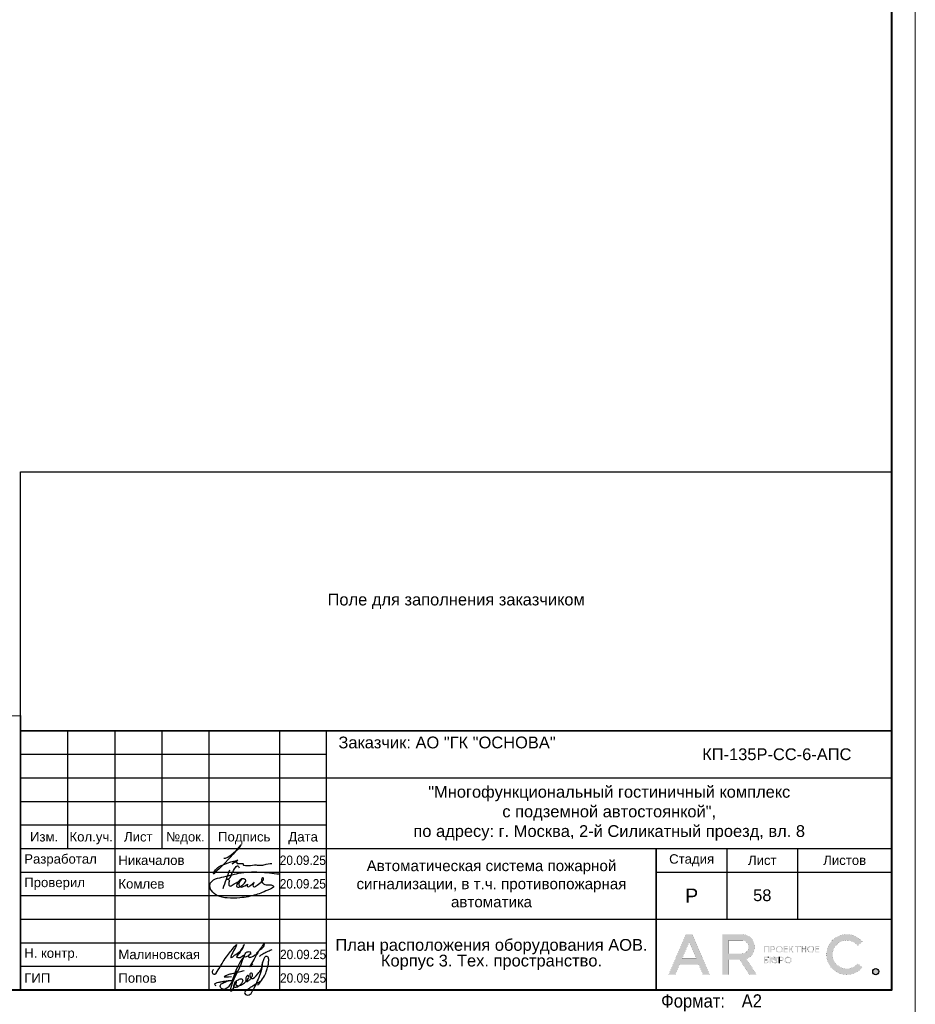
# Model space of a CAD drawing. Header units: millimetres. Extents: x -195178 to 1761886, y 140622 to 301105.
# Tile 8 of 131: x -92873 to -73854, y 224498 to 245401. Entities that reach past the tile are written whole.
import ezdxf
from ezdxf.enums import TextEntityAlignment as Align

# ---------------------------------------------------------------- set-up
doc = ezdxf.new("R2010")
doc.units = ezdxf.units.MM
doc.layers.get('Defpoints').update_dxf_attribs({"color": 252})
for name, color, linetype, lineweight in [('DB CP Оформление', 7, 'Continuous', 25), ('Охрана входов', 252, 'Continuous', 30), ('Рамка', 7, 'Continuous', 18)]:
    doc.layers.add(name, color=color, linetype=linetype, lineweight=lineweight)
doc.layers.add('DB CP Подписи', color=7, linetype='Continuous', lineweight=25, true_color=0x0a45f5)
doc.layers.add('Автоматика', color=1, linetype='Continuous')
doc.layers.add('формат', color=250, linetype='Continuous')
doc.styles.add('Arial', font='arial.ttf', dxfattribs={"width": 0.9, "height": 699.9999999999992})
doc.styles.add('CP.Text', font='arial.ttf')
doc.styles.add('CP.Text дата', font='arial.ttf', dxfattribs={"width": 0.9})

# ---------------------------------------------------------------- blocks, each defined once
blk = doc.blocks.new('*U29')
at = {"color": 0, "lineweight": 0}
blk.add_lwpolyline([(-594, 4.393872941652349e-15), (6.661338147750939e-14, 6.661338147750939e-14), (3.331937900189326e-14, 420.0000000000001), (-594.0000000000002, 420.0000000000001)], close=True, dxfattribs=at)
at = {"lineweight": 40}
blk.add_lwpolyline([(-574, 5.000000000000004), (-4.999999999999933, 5.000000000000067), (-4.999999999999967, 415.0000000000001), (-574.0000000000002, 415.0000000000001)], close=True, dxfattribs=at)
at = {"style": 'Arial', "width": 0.9}
blk.add_text('Формат:', height=2.8, dxfattribs=at).set_placement((-53.97311837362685, 1.250000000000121))
at = {"style": 'Arial', "width": 0.9, "flags": 8}
blk.add_attdef('FORMAT', (-36.87188609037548, 1.257088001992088), '', height=2.8, dxfattribs=at)
blk = doc.blocks.new('Попов')
at = {"layer": 'DB CP Подписи', "color": 160, "true_color": 0x0a45f5}
for points in [[(7.394956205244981, 7.032094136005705), (4.284556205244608, 0.8400941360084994), (3.982156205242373, 0.4944941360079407), (3.665356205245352, 0.2583778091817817), (3.190156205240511, 0.09837780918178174), (2.801356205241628, 0.2064941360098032), (2.509696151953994, 0.451294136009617), (2.383756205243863, 0.7680941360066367), (2.429696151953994, 0.9984941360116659), (2.62855620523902, 1.243294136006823), (3.319756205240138, 1.603294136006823), (3.895756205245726, 1.848094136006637), (4.370956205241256, 1.992094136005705), (4.918156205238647, 1.992094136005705)], [(7.394956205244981, 7.032094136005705), (6.962956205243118, 6.427294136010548), (4.918156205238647, 1.992094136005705)], [(8.094156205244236, 0.03369413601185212), (8.828556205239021, 0.5520941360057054), (9.980556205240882, 1.272094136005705), (10.85895620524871, 1.761694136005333), (10.41255620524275, 1.084894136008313), (11.57895620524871, 2.611294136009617), (12.16935620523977, 3.84969413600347), (12.471756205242, 4.713694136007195), (12.629696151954, 5.419294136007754), (12.689696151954, 6.2400941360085), (12.54375620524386, 6.945694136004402), (12.34215620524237, 7.075294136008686), (12.03975620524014, 7.075294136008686), (11.64969615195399, 6.6000941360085), (11.379696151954, 5.779294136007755), (11.21895620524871, 4.728094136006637), (10.72935620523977, 3.014494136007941), (9.418956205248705, 0.0336941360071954)], [(5.979696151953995, 4.069175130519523), (4.859696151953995, -0.1216221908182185), (5.311356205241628, 0.624094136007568), (5.311356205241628, 0.8688941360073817), (5.624396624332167, 1.697142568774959), (6.247356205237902, 2.150494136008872), (6.650556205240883, 2.323294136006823), (6.909756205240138, 2.323294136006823), (7.125756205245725, 2.150494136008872), (7.125756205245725, 1.747294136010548), (6.82335620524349, 1.243294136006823), (6.333756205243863, 0.7968941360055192), (5.714556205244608, 0.5088941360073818), (5.412156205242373, 0.5952941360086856), (5.49855620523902, 1.286494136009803), (5.817585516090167, 1.879286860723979), (5.714556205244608, 1.286494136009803), (5.829756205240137, 0.9552941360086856), (6.146556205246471, 0.8832941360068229), (6.794556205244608, 1.012894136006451), (7.528956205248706, 1.459294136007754), (8.119356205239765, 2.064094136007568), (8.407356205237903, 2.510494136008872), (8.407356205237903, 2.899294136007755), (8.320956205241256, 3.028894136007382), (8.090556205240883, 2.956894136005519), (7.816956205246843, 2.366494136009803), (7.816956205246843, 1.963294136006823), (7.989756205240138, 1.776094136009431), (8.364156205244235, 1.891294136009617), (8.82495620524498, 2.323294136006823), (9.055356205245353, 2.697694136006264), (9.271356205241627, 3.302494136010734), (9.012156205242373, 3.561694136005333), (8.882556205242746, 3.561694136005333), (8.709696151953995, 3.3600941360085), (8.709696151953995, 2.978377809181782), (9.039696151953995, 2.408377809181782), (10.349696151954, 3.378377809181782), (11.11969615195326, 4.410259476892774), (11.27818451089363, 5.133235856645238), (11.35539592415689, 5.654323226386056), (11.38831620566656, 5.819447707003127), (11.35539592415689, 5.654323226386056)], [(3.521356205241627, 2.971294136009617), (3.294445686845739, 2.859738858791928), (4.789696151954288, 2.859738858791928)], [(3.521356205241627, 2.971294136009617), (4.126156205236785, 3.244894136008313), (4.932556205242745, 3.475294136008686), (6.444556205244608, 3.835294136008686), (7.495756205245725, 4.080094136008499)], [(1.534156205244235, 0.8688941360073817), (1.303756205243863, 1.041694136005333), (1.217356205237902, 1.214494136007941), (1.447756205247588, 1.416094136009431), (2.038156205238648, 1.603294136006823), (2.815756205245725, 1.761694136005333), (3.506956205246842, 1.876894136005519), (4.357209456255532, 1.989153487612), (4.918156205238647, 1.992094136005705)]]:
    blk.add_spline(points, degree=3, dxfattribs=at)
at = {"layer": 'DB CP Подписи'}
blk.add_spline([(8.094156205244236, 0.03369413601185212), (7.791756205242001, -0.2544480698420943), (7.618956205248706, -0.4847058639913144), (7.618956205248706, -0.8015058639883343), (7.950156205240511, -1.060705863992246), (8.569356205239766, -1.060705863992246), (8.943756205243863, -0.7583058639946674), (9.116556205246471, -0.4991058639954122), (9.418956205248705, 0.0336941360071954)], degree=3, dxfattribs=at)
blk = doc.blocks.new('A$Cf51998ab')
at = {"layer": 'DB CP Подписи'}
for points in [[(2.024743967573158, 7.175397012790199), (0.02474396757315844, 3.175397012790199), (2.524743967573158, 0.1753970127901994), (9.524743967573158, 6.675397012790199), (17.02474396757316, 19.1753970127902), (23.52474396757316, 28.6753970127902), (29.02474396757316, 35.6753970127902), (35.52474396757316, 43.6753970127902), (36.52474396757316, 44.6753970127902), (30.02474396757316, 30.6753970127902), (28.52474396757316, 26.1753970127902), (28.52474396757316, 25.1753970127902), (31.52474396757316, 26.6753970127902), (36.02474396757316, 30.1753970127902), (43.52474396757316, 36.1753970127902), (45.52474396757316, 39.1753970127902), (47.52474396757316, 42.6753970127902), (47.52474396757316, 43.1753970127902), (48.02474396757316, 44.1753970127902), (40.52474396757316, 31.1753970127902), (37.52474396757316, 25.6753970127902), (40.52474396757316, 25.1753970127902), (47.02474396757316, 28.6753970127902), (47.52474396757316, 29.1753970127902)], [(66.52474396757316, 31.6753970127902), (75.02474396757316, 39.1753970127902), (79.02474396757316, 43.6753970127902), (79.52474396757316, 46.6753970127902), (75.02474396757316, 41.6753970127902), (69.02474396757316, 32.6753970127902), (61.02474396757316, 18.6753970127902), (57.02474396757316, 11.6753970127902), (61.52474396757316, 15.6753970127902)], [(57.52474396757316, 34.1753970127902), (54.52474396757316, 34.1753970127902), (50.02474396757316, 31.1753970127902), (49.52474396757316, 26.1753970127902), (54.02474396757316, 27.6753970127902), (56.02474396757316, 29.1753970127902), (58.02474396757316, 33.1753970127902), (57.52474396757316, 34.1753970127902)], [(59.02474396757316, 30.6753970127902), (55.49455854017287, 28.71229258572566), (55.52474396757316, 25.6753970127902), (57.52474396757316, 25.6753970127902), (62.02474396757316, 27.6753970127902), (65.02474396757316, 29.6753970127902), (65.52474396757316, 30.1753970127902)], [(71.80259313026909, 27.23596012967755), (75.18207571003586, 30.02247973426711), (81.43411698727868, 33.40007838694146), (87.77064376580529, 36.27103771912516), (91.06563812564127, 37.45319772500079)]]:
    blk.add_spline(points, degree=3, dxfattribs=at)
blk = doc.blocks.new('Лого')
at = {"layer": 'DB CP Оформление'}
h = blk.add_hatch(color=0, dxfattribs=at)
edge = h.paths.add_edge_path()
edge.add_line((-3.149615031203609, 491.8564630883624), (-2.145539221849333, 491.0307320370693))
edge.add_arc((-5.466713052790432, 493.7619962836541), 4.300000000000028, 39.43316774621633, 320.5668322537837, ccw=False)
edge.add_line((-2.145539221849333, 496.4932605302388), (-3.149615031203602, 495.6675294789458))
edge.add_arc((-5.466713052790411, 493.7619962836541), 3.000000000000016, 39.43316774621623, 320.5668322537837)
edge = h.paths.add_edge_path()
edge.add_arc((0.7039796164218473, 490.1453402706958), 0.65, 0, 360)
h.paths.add_polyline_path([(-38.91856638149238, 496.3972109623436), (-37.43639440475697, 492.9290438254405), (-40.40073835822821, 492.9290438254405)], flags=16)
edge = h.paths.add_edge_path(flags=16)
edge.add_line((-30.56831019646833, 493.9825875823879), (-27.63778042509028, 493.9825875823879))
edge.add_arc((-27.63778042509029, 495.2825875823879), 1.299999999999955, 270.0000000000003, 360.0000000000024)
edge.add_line((-26.33778042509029, 495.2825875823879), (-26.33778042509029, 495.4512324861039))
edge.add_arc((-27.63778042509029, 495.4512324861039), 1.300000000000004, 359.9999999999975, 449.9999999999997)
edge.add_line((-27.63778042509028, 496.7512324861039), (-30.56831019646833, 496.7512324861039))
edge.add_line((-30.56831019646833, 496.7512324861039), (-30.56831019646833, 493.9825875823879))
h.paths.add_polyline_path([(-35.9689509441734, 489.4953402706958), (-36.88082038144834, 491.6290438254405), (-40.956312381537, 491.6290438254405), (-41.8681818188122, 489.4953402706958), (-43.28192242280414, 489.4953402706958), (-39.6254366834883, 498.0512324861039), (-38.21169607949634, 498.0512324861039), (-34.55521034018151, 489.4953402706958)])
edge = h.paths.add_edge_path()
edge.add_line((-30.56831019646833, 489.4953402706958), (-31.86831019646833, 489.4953402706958))
edge.add_line((-31.86831019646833, 489.4953402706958), (-31.86831019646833, 498.0512324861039))
edge.add_line((-31.86831019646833, 498.0512324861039), (-27.63778042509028, 498.0512324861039))
edge.add_arc((-27.63778042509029, 495.4512324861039), 2.600000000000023, 0, 89.99999999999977, ccw=False)
edge.add_line((-25.03778042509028, 495.4512324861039), (-25.03778042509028, 495.2825875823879))
edge.add_arc((-27.63778042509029, 495.2825875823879), 2.600000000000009, -70.23716168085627, 0, ccw=False)
edge.add_line((-26.75864866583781, 492.8357268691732), (-24.6131234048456, 489.4953402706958))
edge.add_line((-24.6131234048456, 489.4953402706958), (-26.15818166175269, 489.4953402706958))
edge.add_line((-26.15818166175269, 489.4953402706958), (-28.20534579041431, 492.6825875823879))
edge.add_line((-28.20534579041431, 492.6825875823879), (-30.56831019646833, 492.6825875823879))
edge.add_line((-30.56831019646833, 492.6825875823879), (-30.56831019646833, 489.4953402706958))
edge = h.paths.add_edge_path(flags=16)
edge.add_line((-21.27053753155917, 492.6928723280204), (-21.27053753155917, 492.5228723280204))
edge.add_arc((-20.82053753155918, 492.5228723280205), 0.4499999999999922, 180.0000000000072, 270.0000000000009)
edge.add_line((-20.82053753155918, 492.0728723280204), (-20.69150461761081, 492.0728723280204))
edge.add_arc((-20.6915046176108, 492.5228723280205), 0.4500000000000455, 269.9999999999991, 359.9999999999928)
edge.add_line((-20.24150461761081, 492.5228723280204), (-20.24150461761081, 492.6928723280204))
edge.add_arc((-20.69150461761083, 492.6928723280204), 0.4500000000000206, 0, 89.99999999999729)
edge.add_line((-20.69150461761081, 493.1428723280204), (-20.82053753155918, 493.1428723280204))
edge.add_arc((-20.82053753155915, 492.6928723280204), 0.4500000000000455, 90.00000000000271, 180)
edge = h.paths.add_edge_path(flags=17)
edge.add_line((-21.62964566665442, 491.9228723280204), (-21.62964566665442, 492.5328723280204))
edge.add_line((-21.62964566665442, 492.5328723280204), (-21.45053753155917, 492.5328723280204))
edge.add_line((-21.45053753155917, 492.5328723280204), (-21.45053753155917, 492.5228723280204))
edge.add_arc((-20.85053753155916, 492.5228723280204), 0.6000000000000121, 180, 269.999999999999)
edge.add_line((-20.85053753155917, 491.9228723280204), (-20.66150461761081, 491.9228723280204))
edge.add_arc((-20.66150461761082, 492.5228723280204), 0.6000000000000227, 270.000000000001, 360)
edge.add_line((-20.06150461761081, 492.5228723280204), (-20.06150461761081, 492.6928723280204))
edge.add_arc((-20.66150461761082, 492.6928723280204), 0.6000000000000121, 0, 89.99999999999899)
edge.add_line((-20.66150461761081, 493.2928723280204), (-20.85053753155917, 493.2928723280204))
edge.add_arc((-20.85053753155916, 492.6928723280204), 0.6000000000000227, 90.00000000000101, 180)
edge.add_line((-21.45053753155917, 492.6928723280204), (-21.45053753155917, 492.6828723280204))
edge.add_line((-21.45053753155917, 492.6828723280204), (-21.62964566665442, 492.6828723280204))
edge.add_line((-21.62964566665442, 492.6828723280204), (-21.62964566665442, 493.2928723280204))
edge.add_line((-21.62964566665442, 493.2928723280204), (-21.80964566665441, 493.2928723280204))
edge.add_line((-21.80964566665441, 493.2928723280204), (-21.80964566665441, 491.9228723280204))
edge.add_line((-21.80964566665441, 491.9228723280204), (-21.62964566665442, 491.9228723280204))
edge = h.paths.add_edge_path(flags=16)
edge.add_line((-18.44160413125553, 492.6928723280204), (-18.44160413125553, 492.5228723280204))
edge.add_arc((-17.99160413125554, 492.5228723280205), 0.4499999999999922, 180.0000000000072, 270.0000000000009)
edge.add_line((-17.99160413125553, 492.0728723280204), (-17.86257121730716, 492.0728723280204))
edge.add_arc((-17.86257121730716, 492.5228723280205), 0.4500000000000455, 269.9999999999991, 359.9999999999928)
edge.add_line((-17.41257121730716, 492.5228723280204), (-17.41257121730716, 492.6928723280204))
edge.add_arc((-17.86257121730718, 492.6928723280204), 0.4500000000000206, 0, 89.99999999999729)
edge.add_line((-17.86257121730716, 493.1428723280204), (-17.99160413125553, 493.1428723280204))
edge.add_arc((-17.99160413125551, 492.6928723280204), 0.4500000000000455, 90.00000000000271, 180)
edge = h.paths.add_edge_path()
edge.add_line((-18.62160413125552, 492.6928723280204), (-18.62160413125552, 492.5228723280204))
edge.add_arc((-18.02160413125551, 492.5228723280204), 0.6000000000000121, 180, 269.999999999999)
edge.add_line((-18.02160413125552, 491.9228723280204), (-17.83257121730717, 491.9228723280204))
edge.add_arc((-17.83257121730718, 492.5228723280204), 0.6000000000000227, 270.000000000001, 360)
edge.add_line((-17.23257121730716, 492.5228723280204), (-17.23257121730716, 492.6928723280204))
edge.add_arc((-17.83257121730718, 492.6928723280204), 0.6000000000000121, 0, 89.99999999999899)
edge.add_line((-17.83257121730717, 493.2928723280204), (-18.02160413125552, 493.2928723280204))
edge.add_arc((-18.02160413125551, 492.6928723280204), 0.6000000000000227, 90.00000000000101, 180)
edge = h.paths.add_edge_path(flags=16)
edge.add_line((-13.61226025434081, 494.9777851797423), (-13.61226025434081, 494.8077851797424))
edge.add_arc((-13.16226025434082, 494.8077851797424), 0.4499999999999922, 180.0000000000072, 270.0000000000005)
edge.add_line((-13.16226025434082, 494.3577851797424), (-13.03322734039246, 494.3577851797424))
edge.add_arc((-13.03322734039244, 494.8077851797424), 0.4500000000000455, 269.9999999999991, 359.9999999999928)
edge.add_line((-12.58322734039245, 494.8077851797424), (-12.58322734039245, 494.9777851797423))
edge.add_arc((-13.03322734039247, 494.9777851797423), 0.4500000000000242, 0, 89.99999999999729)
edge.add_line((-13.03322734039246, 495.4277851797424), (-13.16226025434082, 495.4277851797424))
edge.add_arc((-13.16226025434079, 494.9777851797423), 0.4500000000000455, 90.00000000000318, 180)
edge = h.paths.add_edge_path()
edge.add_line((-13.79226025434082, 494.9777851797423), (-13.79226025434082, 494.8077851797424))
edge.add_arc((-13.19226025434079, 494.8077851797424), 0.6000000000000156, 180, 269.9999999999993)
edge.add_line((-13.19226025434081, 494.2077851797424), (-13.00322734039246, 494.2077851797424))
edge.add_arc((-13.00322734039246, 494.8077851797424), 0.6000000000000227, 270.000000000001, 360)
edge.add_line((-12.40322734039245, 494.8077851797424), (-12.40322734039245, 494.9777851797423))
edge.add_arc((-13.00322734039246, 494.9777851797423), 0.6000000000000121, 0, 89.99999999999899)
edge.add_line((-13.00322734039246, 495.5777851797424), (-13.19226025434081, 495.5777851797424))
edge.add_arc((-13.19226025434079, 494.9777851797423), 0.6000000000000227, 90.00000000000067, 180)
edge = h.paths.add_edge_path(flags=16)
edge.add_line((-20.28705089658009, 494.9777851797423), (-20.28705089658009, 494.8077851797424))
edge.add_arc((-19.8370508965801, 494.8077851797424), 0.4499999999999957, 180.0000000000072, 270.0000000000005)
edge.add_line((-19.83705089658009, 494.3577851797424), (-19.70801798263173, 494.3577851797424))
edge.add_arc((-19.70801798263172, 494.8077851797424), 0.4500000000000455, 269.9999999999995, 359.9999999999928)
edge.add_line((-19.25801798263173, 494.8077851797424), (-19.25801798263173, 494.9777851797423))
edge.add_arc((-19.70801798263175, 494.9777851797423), 0.4500000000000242, 0, 89.99999999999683)
edge.add_line((-19.70801798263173, 495.4277851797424), (-19.83705089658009, 495.4277851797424))
edge.add_arc((-19.83705089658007, 494.9777851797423), 0.4500000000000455, 90.00000000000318, 180)
edge = h.paths.add_edge_path()
edge.add_line((-20.46705089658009, 494.9777851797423), (-20.46705089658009, 494.8077851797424))
edge.add_arc((-19.86705089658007, 494.8077851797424), 0.6000000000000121, 180, 269.999999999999)
edge.add_line((-19.86705089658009, 494.2077851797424), (-19.67801798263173, 494.2077851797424))
edge.add_arc((-19.67801798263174, 494.8077851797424), 0.6000000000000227, 270.000000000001, 360)
edge.add_line((-19.07801798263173, 494.8077851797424), (-19.07801798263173, 494.9777851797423))
edge.add_arc((-19.67801798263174, 494.9777851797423), 0.6000000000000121, 0, 89.99999999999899)
edge.add_line((-19.67801798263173, 495.5777851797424), (-19.86705089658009, 495.5777851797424))
edge.add_arc((-19.86705089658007, 494.9777851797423), 0.6000000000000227, 90.00000000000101, 180)
edge = h.paths.add_edge_path(flags=16)
edge.add_arc((-19.22667760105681, 492.7878723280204), 0.1800000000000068, 270.0000000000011, 360)
edge.add_line((-19.04667760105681, 492.7878723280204), (-19.0466776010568, 492.9328723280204))
edge.add_arc((-19.22667760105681, 492.9328723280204), 0.1800000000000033, 0, 89.99999999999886)
edge.add_line((-19.2266776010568, 493.1128723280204), (-19.63443714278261, 493.1128723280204))
edge.add_line((-19.63443714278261, 493.1128723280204), (-19.6344371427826, 492.6078723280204))
edge.add_line((-19.6344371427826, 492.6078723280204), (-19.22667760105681, 492.6078723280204))
edge = h.paths.add_edge_path()
edge.add_line((-19.63443714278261, 491.9228723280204), (-19.81443714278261, 491.9228723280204))
edge.add_line((-19.81443714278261, 491.9228723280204), (-19.81443714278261, 493.2928723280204))
edge.add_line((-19.81443714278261, 493.2928723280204), (-19.2266776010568, 493.2928723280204))
edge.add_arc((-19.2266776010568, 492.9328723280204), 0.3600000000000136, 0, 89.99999999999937, ccw=False)
edge.add_line((-18.8666776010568, 492.9328723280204), (-18.86667760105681, 492.7878723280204))
edge.add_arc((-19.22667760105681, 492.7878723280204), 0.3600000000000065, -89.99999999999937, 0, ccw=False)
edge.add_line((-19.22667760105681, 492.4278723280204), (-19.63443714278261, 492.4278723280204))
edge.add_line((-19.63443714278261, 492.4278723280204), (-19.63443714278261, 491.9228723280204))
edge = h.paths.add_edge_path(flags=16)
edge.add_line((-22.41432519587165, 492.0728723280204), (-22.81592550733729, 492.0728723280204))
edge.add_line((-22.81592550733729, 492.0728723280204), (-22.81592550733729, 492.5700955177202))
edge.add_line((-22.81592550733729, 492.5700955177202), (-22.41432519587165, 492.5700955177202))
edge.add_arc((-22.41432519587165, 492.3900955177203), 0.17999999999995, -1.807620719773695e-11, 89.99999999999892, ccw=False)
edge.add_line((-22.23432519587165, 492.3900955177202), (-22.23432519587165, 492.2528723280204))
edge.add_arc((-22.41432519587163, 492.2528723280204), 0.1799999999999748, -90.00000000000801, 0, ccw=False)
h.paths.add_polyline_path([(-16.95626591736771, 495.5777851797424), (-17.51223811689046, 494.9677851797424), (-17.55459530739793, 494.9677851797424), (-17.55459530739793, 495.5777851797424), (-17.73459530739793, 495.5777851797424), (-17.73459530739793, 494.2077851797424), (-17.55459530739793, 494.2077851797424), (-17.55459530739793, 494.8177851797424), (-17.47826675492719, 494.8177851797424), (-16.92229455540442, 494.2077851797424), (-16.67874821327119, 494.2077851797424), (-17.32006333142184, 494.9114214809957), (-16.71271957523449, 495.5777851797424)])
edge = h.paths.add_edge_path()
edge.add_line((-22.10894538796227, 493.1128723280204), (-22.8159255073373, 493.1128723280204))
edge.add_line((-22.8159255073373, 493.1128723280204), (-22.81592550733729, 492.7200955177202))
edge.add_line((-22.81592550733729, 492.7200955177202), (-22.41432519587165, 492.7200955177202))
edge.add_arc((-22.41432519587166, 492.3600955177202), 0.3600000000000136, 0, 89.99999999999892, ccw=False)
edge.add_line((-22.05432519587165, 492.3600955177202), (-22.05432519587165, 492.2828723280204))
edge.add_arc((-22.41432519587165, 492.2828723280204), 0.3600000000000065, -89.99999999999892, 0, ccw=False)
edge.add_line((-22.41432519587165, 491.9228723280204), (-23.01592550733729, 491.9228723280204))
edge.add_line((-23.01592550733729, 491.9228723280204), (-23.01592550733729, 493.2928723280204))
edge.add_line((-23.01592550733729, 493.2928723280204), (-22.10894538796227, 493.2928723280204))
edge.add_line((-22.10894538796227, 493.2928723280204), (-22.10894538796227, 493.1128723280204))
h.paths.add_polyline_path([(-15.99401623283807, 495.3977851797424), (-16.45775531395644, 495.3977851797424), (-16.45775531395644, 495.5777851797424), (-15.35027715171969, 495.5777851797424), (-15.35027715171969, 495.3977851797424), (-15.81401623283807, 495.3977851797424), (-15.81401623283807, 494.2077851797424), (-15.99401623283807, 494.2077851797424)])
h.paths.add_polyline_path([(-14.219327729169, 494.9827851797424), (-14.219327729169, 495.5777851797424), (-14.039327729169, 495.5777851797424), (-14.039327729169, 494.2077851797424), (-14.219327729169, 494.2077851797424), (-14.219327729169, 494.8027851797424), (-14.92320967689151, 494.8027851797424), (-14.92320967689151, 494.2077851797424), (-15.10320967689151, 494.2077851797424), (-15.10320967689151, 495.5777851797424), (-14.92320967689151, 495.5777851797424), (-14.92320967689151, 494.9827851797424)])
h.paths.add_polyline_path([(-11.97615986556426, 494.8027851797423), (-11.97615986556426, 494.3877851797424), (-11.30687213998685, 494.3877851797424), (-11.30687213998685, 494.2077851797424), (-12.15615986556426, 494.2077851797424), (-12.15615986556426, 495.5777851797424), (-11.30687213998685, 495.5777851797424), (-11.30687213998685, 495.3977851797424), (-11.97615986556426, 495.3977851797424), (-11.97615986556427, 494.9827851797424), (-11.34484040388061, 494.9827851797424), (-11.34484040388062, 494.8027851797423)])
edge = h.paths.add_edge_path(flags=16)
edge.add_arc((-21.07411837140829, 495.0727851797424), 0.1800000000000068, 270.0000000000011, 360)
edge.add_line((-20.89411837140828, 495.0727851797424), (-20.89411837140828, 495.2177851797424))
edge.add_arc((-21.07411837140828, 495.2177851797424), 0.1800000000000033, 0, 89.99999999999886)
edge.add_line((-21.07411837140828, 495.3977851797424), (-21.48187791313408, 495.3977851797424))
edge.add_line((-21.48187791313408, 495.3977851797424), (-21.48187791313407, 494.8927851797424))
edge.add_line((-21.48187791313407, 494.8927851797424), (-21.07411837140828, 494.8927851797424))
h.paths.add_polyline_path([(-22.81592550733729, 494.2077851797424), (-23.01592550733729, 494.2077851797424), (-23.01592550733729, 495.5777851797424), (-21.90894538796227, 495.5777851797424), (-21.90894538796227, 494.2077851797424), (-22.10894538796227, 494.2077851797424), (-22.10894538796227, 495.3977851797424), (-22.81592550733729, 495.3977851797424)])
h.paths.add_polyline_path([(-18.65095050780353, 494.8027851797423), (-18.65095050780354, 494.3877851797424), (-17.98166278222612, 494.3877851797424), (-17.98166278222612, 494.2077851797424), (-18.83095050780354, 494.2077851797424), (-18.83095050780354, 495.5777851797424), (-17.98166278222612, 495.5777851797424), (-17.98166278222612, 495.3977851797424), (-18.65095050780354, 495.3977851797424), (-18.65095050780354, 494.9827851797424), (-18.01963104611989, 494.9827851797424), (-18.01963104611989, 494.8027851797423)])
edge = h.paths.add_edge_path()
edge.add_line((-21.48187791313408, 494.2077851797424), (-21.66187791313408, 494.2077851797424))
edge.add_line((-21.66187791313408, 494.2077851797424), (-21.66187791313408, 495.5777851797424))
edge.add_line((-21.66187791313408, 495.5777851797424), (-21.07411837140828, 495.5777851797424))
edge.add_arc((-21.07411837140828, 495.2177851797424), 0.3600000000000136, 0, 89.99999999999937, ccw=False)
edge.add_line((-20.71411837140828, 495.2177851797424), (-20.71411837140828, 495.0727851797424))
edge.add_arc((-21.07411837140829, 495.0727851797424), 0.3600000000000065, -89.99999999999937, 0, ccw=False)
edge.add_line((-21.07411837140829, 494.7127851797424), (-21.48187791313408, 494.7127851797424))
edge.add_line((-21.48187791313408, 494.7127851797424), (-21.48187791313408, 494.2077851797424))
edge = h.paths.add_edge_path()
edge.add_line((-19.81443714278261, 493.2928723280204), (-19.81443714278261, 491.9228723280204))
edge.add_line((-22.10894538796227, 493.2928723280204), (-22.10894538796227, 493.1128723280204))
at = {"layer": 'DB CP Оформление', "color": 0}
for p, q in [((-22.10894538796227, 493.2928723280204), (-22.10894538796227, 493.1128723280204)), ((-19.81443714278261, 493.2928723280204), (-19.81443714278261, 491.9228723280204))]:
    blk.add_line(p, q, dxfattribs=at)
at = {"layer": 'DB CP Оформление', "color": 0, "const_width": 0.01}
for points in [[(-35.9689509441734, 489.4953402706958), (-36.88082038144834, 491.6290438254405), (-40.956312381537, 491.6290438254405), (-41.8681818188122, 489.4953402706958), (-43.28192242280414, 489.4953402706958), (-39.6254366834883, 498.0512324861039), (-38.21169607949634, 498.0512324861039), (-34.55521034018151, 489.4953402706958)], [(-38.91856638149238, 496.3972109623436), (-37.43639440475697, 492.9290438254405), (-40.40073835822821, 492.9290438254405)], [(-22.81592550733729, 494.2077851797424), (-23.01592550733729, 494.2077851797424), (-23.01592550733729, 495.5777851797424), (-21.90894538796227, 495.5777851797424), (-21.90894538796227, 494.2077851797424), (-22.10894538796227, 494.2077851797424), (-22.10894538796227, 495.3977851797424), (-22.81592550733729, 495.3977851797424)], [(-18.65095050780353, 494.8027851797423), (-18.65095050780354, 494.3877851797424), (-17.98166278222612, 494.3877851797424), (-17.98166278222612, 494.2077851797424), (-18.83095050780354, 494.2077851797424), (-18.83095050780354, 495.5777851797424), (-17.98166278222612, 495.5777851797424), (-17.98166278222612, 495.3977851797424), (-18.65095050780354, 495.3977851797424), (-18.65095050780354, 494.9827851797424), (-18.01963104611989, 494.9827851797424), (-18.01963104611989, 494.8027851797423)], [(-16.95626591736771, 495.5777851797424), (-17.51223811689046, 494.9677851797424), (-17.55459530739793, 494.9677851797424), (-17.55459530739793, 495.5777851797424), (-17.73459530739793, 495.5777851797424), (-17.73459530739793, 494.2077851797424), (-17.55459530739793, 494.2077851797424), (-17.55459530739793, 494.8177851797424), (-17.47826675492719, 494.8177851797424), (-16.92229455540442, 494.2077851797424), (-16.67874821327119, 494.2077851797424), (-17.32006333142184, 494.9114214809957), (-16.71271957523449, 495.5777851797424)], [(-15.99401623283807, 495.3977851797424), (-16.45775531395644, 495.3977851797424), (-16.45775531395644, 495.5777851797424), (-15.35027715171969, 495.5777851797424), (-15.35027715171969, 495.3977851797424), (-15.81401623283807, 495.3977851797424), (-15.81401623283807, 494.2077851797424), (-15.99401623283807, 494.2077851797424)], [(-14.219327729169, 494.9827851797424), (-14.219327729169, 495.5777851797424), (-14.039327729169, 495.5777851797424), (-14.039327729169, 494.2077851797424), (-14.219327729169, 494.2077851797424), (-14.219327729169, 494.8027851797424), (-14.92320967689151, 494.8027851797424), (-14.92320967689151, 494.2077851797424), (-15.10320967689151, 494.2077851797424), (-15.10320967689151, 495.5777851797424), (-14.92320967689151, 495.5777851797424), (-14.92320967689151, 494.9827851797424)], [(-11.97615986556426, 494.8027851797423), (-11.97615986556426, 494.3877851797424), (-11.30687213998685, 494.3877851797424), (-11.30687213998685, 494.2077851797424), (-12.15615986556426, 494.2077851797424), (-12.15615986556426, 495.5777851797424), (-11.30687213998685, 495.5777851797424), (-11.30687213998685, 495.3977851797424), (-11.97615986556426, 495.3977851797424), (-11.97615986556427, 494.9827851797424), (-11.34484040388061, 494.9827851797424), (-11.34484040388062, 494.8027851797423)]]:
    blk.add_lwpolyline(points, close=True, dxfattribs=at)
for points in [[(-30.56831019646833, 489.4953402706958), (-31.86831019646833, 489.4953402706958), (-31.86831019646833, 498.0512324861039), (-27.63778042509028, 498.0512324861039, -0.414213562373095), (-25.03778042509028, 495.4512324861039), (-25.03778042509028, 495.2825875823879, -0.316436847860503), (-26.75864866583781, 492.8357268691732), (-24.6131234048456, 489.4953402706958), (-26.15818166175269, 489.4953402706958), (-28.20534579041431, 492.6825875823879), (-30.56831019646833, 492.6825875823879)], [(-3.149615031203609, 491.8564630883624), (-2.145539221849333, 491.0307320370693, -2.790346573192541), (-2.145539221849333, 496.4932605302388), (-3.149615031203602, 495.6675294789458, 2.790346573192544)], [(-30.56831019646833, 493.9825875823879), (-27.63778042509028, 493.9825875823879, 0.414213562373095), (-26.33778042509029, 495.2825875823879), (-26.33778042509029, 495.4512324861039, 0.414213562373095), (-27.63778042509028, 496.7512324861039), (-30.56831019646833, 496.7512324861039)], [(-21.48187791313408, 494.2077851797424), (-21.66187791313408, 494.2077851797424), (-21.66187791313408, 495.5777851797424), (-21.07411837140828, 495.5777851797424, -0.4142135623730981), (-20.71411837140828, 495.2177851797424), (-20.71411837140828, 495.0727851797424, -0.4142135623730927), (-21.07411837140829, 494.7127851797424), (-21.48187791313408, 494.7127851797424)], [(-20.46705089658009, 494.9777851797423), (-20.46705089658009, 494.8077851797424, 0.414213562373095), (-19.86705089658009, 494.2077851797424), (-19.67801798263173, 494.2077851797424, 0.414213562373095), (-19.07801798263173, 494.8077851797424), (-19.07801798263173, 494.9777851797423, 0.414213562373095), (-19.67801798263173, 495.5777851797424), (-19.86705089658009, 495.5777851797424, 0.414213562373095)], [(-20.28705089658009, 494.9777851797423), (-20.28705089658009, 494.8077851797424, 0.414213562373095), (-19.83705089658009, 494.3577851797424), (-19.70801798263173, 494.3577851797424, 0.414213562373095), (-19.25801798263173, 494.8077851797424), (-19.25801798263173, 494.9777851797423, 0.414213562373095), (-19.70801798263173, 495.4277851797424), (-19.83705089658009, 495.4277851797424, 0.414213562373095)], [(-13.79226025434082, 494.9777851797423), (-13.79226025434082, 494.8077851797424, 0.414213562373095), (-13.19226025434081, 494.2077851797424), (-13.00322734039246, 494.2077851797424, 0.414213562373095), (-12.40322734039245, 494.8077851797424), (-12.40322734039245, 494.9777851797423, 0.414213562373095), (-13.00322734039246, 495.5777851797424), (-13.19226025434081, 495.5777851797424, 0.414213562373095)], [(-13.61226025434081, 494.9777851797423), (-13.61226025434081, 494.8077851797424, 0.414213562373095), (-13.16226025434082, 494.3577851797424), (-13.03322734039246, 494.3577851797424, 0.414213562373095), (-12.58322734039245, 494.8077851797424), (-12.58322734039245, 494.9777851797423, 0.414213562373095), (-13.03322734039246, 495.4277851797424), (-13.16226025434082, 495.4277851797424, 0.414213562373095)], [(-21.07411837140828, 494.8927851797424, 0.4142135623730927), (-20.89411837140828, 495.0727851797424), (-20.89411837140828, 495.2177851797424, 0.4142135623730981), (-21.07411837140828, 495.3977851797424), (-21.48187791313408, 495.3977851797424), (-21.48187791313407, 494.8927851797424)], [(-22.10894538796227, 493.1128723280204), (-22.8159255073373, 493.1128723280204), (-22.81592550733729, 492.7200955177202), (-22.41432519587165, 492.7200955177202, -0.4142135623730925), (-22.05432519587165, 492.3600955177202), (-22.05432519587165, 492.2828723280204, -0.4142135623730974), (-22.41432519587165, 491.9228723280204), (-23.01592550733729, 491.9228723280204), (-23.01592550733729, 493.2928723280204), (-22.10894538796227, 493.2928723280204)], [(-22.41432519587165, 492.0728723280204), (-22.81592550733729, 492.0728723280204), (-22.81592550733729, 492.5700955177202), (-22.41432519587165, 492.5700955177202, -0.4142135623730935), (-22.23432519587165, 492.3900955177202), (-22.23432519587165, 492.2528723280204, -0.4142135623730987)], [(-21.62964566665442, 491.9228723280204), (-21.62964566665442, 492.5328723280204), (-21.45053753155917, 492.5328723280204), (-21.45053753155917, 492.5228723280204, 0.414213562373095), (-20.85053753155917, 491.9228723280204), (-20.66150461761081, 491.9228723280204, 0.414213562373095), (-20.06150461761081, 492.5228723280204), (-20.06150461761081, 492.6928723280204, 0.414213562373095), (-20.66150461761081, 493.2928723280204), (-20.85053753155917, 493.2928723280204, 0.414213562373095), (-21.45053753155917, 492.6928723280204), (-21.45053753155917, 492.6828723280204), (-21.62964566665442, 492.6828723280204), (-21.62964566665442, 493.2928723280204), (-21.80964566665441, 493.2928723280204), (-21.80964566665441, 491.9228723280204)], [(-21.27053753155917, 492.6928723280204), (-21.27053753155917, 492.5228723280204, 0.414213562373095), (-20.82053753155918, 492.0728723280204), (-20.69150461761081, 492.0728723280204, 0.414213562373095), (-20.24150461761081, 492.5228723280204), (-20.24150461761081, 492.6928723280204, 0.414213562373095), (-20.69150461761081, 493.1428723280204), (-20.82053753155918, 493.1428723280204, 0.414213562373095)], [(-19.63443714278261, 491.9228723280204), (-19.81443714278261, 491.9228723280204), (-19.81443714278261, 493.2928723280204), (-19.2266776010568, 493.2928723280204, -0.4142135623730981), (-18.8666776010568, 492.9328723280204), (-18.86667760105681, 492.7878723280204, -0.4142135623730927), (-19.22667760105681, 492.4278723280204), (-19.63443714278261, 492.4278723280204)], [(-19.22667760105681, 492.6078723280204, 0.4142135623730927), (-19.04667760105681, 492.7878723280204), (-19.0466776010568, 492.9328723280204, 0.4142135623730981), (-19.2266776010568, 493.1128723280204), (-19.63443714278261, 493.1128723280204), (-19.6344371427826, 492.6078723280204)], [(-18.62160413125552, 492.6928723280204), (-18.62160413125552, 492.5228723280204, 0.414213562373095), (-18.02160413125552, 491.9228723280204), (-17.83257121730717, 491.9228723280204, 0.414213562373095), (-17.23257121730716, 492.5228723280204), (-17.23257121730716, 492.6928723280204, 0.414213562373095), (-17.83257121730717, 493.2928723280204), (-18.02160413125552, 493.2928723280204, 0.414213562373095)], [(-18.44160413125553, 492.6928723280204), (-18.44160413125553, 492.5228723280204, 0.414213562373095), (-17.99160413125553, 492.0728723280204), (-17.86257121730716, 492.0728723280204, 0.414213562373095), (-17.41257121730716, 492.5228723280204), (-17.41257121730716, 492.6928723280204, 0.414213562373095), (-17.86257121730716, 493.1428723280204), (-17.99160413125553, 493.1428723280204, 0.414213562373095)]]:
    blk.add_lwpolyline(points, format="xyb", close=True, dxfattribs=at)
at = {"layer": 'DB CP Оформление', "color": 0}
blk.add_circle((0.7039796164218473, 490.1453402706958), 0.65, dxfattribs=at)
at = {"layer": 'Defpoints', "color": 0}
blk.add_lwpolyline([(-45.89650028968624, 501.2732863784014), (4.103499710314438, 501.2732863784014), (4.103499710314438, 486.2732863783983), (-45.89650028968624, 486.2732863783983)], close=True, dxfattribs=at)
blk = doc.blocks.new('A$C5BE547C8')
at = {"layer": 'DB CP Подписи', "color": 160, "true_color": 0x0a45f5}
for points in [[(12.77064067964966, 273.4620631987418), (54.9465189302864, 284.4855278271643), (94.154754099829, 355.2698806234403), (190.2780455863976, 461.4464249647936), (197.8667517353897, 439.9583000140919)], [(553.6754189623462, 292.4671654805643), (541.1363445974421, 294.8536106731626), (543.5881781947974, 221.3447915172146), (618.3679039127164, 188.8783703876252), (688.8570107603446, 181.5274854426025), (702.341915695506, 169.2760206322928), (655.1448083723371, 128.8461685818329), (445.8771119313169, 43.72502877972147), (210.5232081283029, -1.356840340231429), (25.1820216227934, -2.336883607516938), (-119.9528827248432, 30.00445333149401), (-207.229957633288, 105.4676031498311), (-226.8427679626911, 202.491644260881), (-177.8107121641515, 263.2541753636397), (-54.24994114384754, 301.4757719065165), (189.9297362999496, 360.2782164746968), (498.8316938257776, 377.9189649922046), (787.0024744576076, 349.3846527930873)], [(-36.17550682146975, 134.4371501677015), (61.71678818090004, 412.4869762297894)], [(240.4512582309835, 278.160545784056), (216.6761126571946, 242.9138925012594), (193.0570860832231, 200.9501308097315), (214.3763311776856, 163.8837520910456), (260.4151262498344, 165.1061032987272), (324.2741268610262, 195.7046833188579), (317.2758679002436, 178.2197674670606), (323.3993369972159, 165.9803596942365), (371.5122399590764, 186.0879841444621), (421.3747226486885, 228.0517155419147), (401.2547955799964, 186.9622102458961), (414.3764636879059, 162.4833644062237), (464.2389463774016, 183.4652452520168), (539.4700353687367, 247.2851138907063), (556.5207641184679, 274.5734312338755), (553.6754189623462, 292.4671654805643)], [(12.77064067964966, 273.4620631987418), (53.68175455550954, 259.2054039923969), (47.35787273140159, 207.3811667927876), (60.00563637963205, 173.2529950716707), (97.94904722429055, 183.3650324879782)], [(97.94904722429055, 183.3650324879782), (177.0679458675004, 224.8184770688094), (161.8986921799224, 163.5096667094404), (207.1457470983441, 161.4226177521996), (266.314922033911, 204.5548820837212), (296.9437179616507, 255.3396693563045), (253.785020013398, 280.3842265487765), (197.7158576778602, 243.8061435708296), (177.076149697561, 224.897245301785)]]:
    blk.add_spline(points, degree=3, dxfattribs=at)
blk = doc.blocks.new('Никачалов')
blk.add_lwpolyline([(-307.2528087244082, -10.52482762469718), (-266.7209943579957, -10.52482762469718), (-217.2917009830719, 12.19796214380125), (-151.053767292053, 56.65713122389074), (-104.5903002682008, 97.1639252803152), (-42.3079472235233, 148.5397506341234), (-2.762450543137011, 181.1417946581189), (25.90605847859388, 213.7455219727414), (43.7010164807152, 235.4819012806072), (55.56432182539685, 255.2404097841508), (61.49597449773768, 269.0720390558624), (48.64291482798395, 267.0958515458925), (20.96416013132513, 227.5771512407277), (-26.48906123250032, 171.2625404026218), (-43.29770154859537, 147.551656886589), (-106.566372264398, 73.45304175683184), (-171.8145516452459, 1.330614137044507), (-320.1058683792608, -151.8054015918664), (-406.1148320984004, -241.7118334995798), (-487.1818974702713, -312.8461673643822), (-518.8162328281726, -343.4720238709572), (-528.703466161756, -345.4482113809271), (-526.7239574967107, -334.5808633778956), (-516.8401608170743, -316.7968590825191), (-494.0998678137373, -283.2067213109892), (-477.294664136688, -261.4703420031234), (-435.7730954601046, -217.0111729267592), (-400.1831794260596, -188.3598206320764), (-362.6171914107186, -168.6013121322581), (-318.1297963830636, -150.8173078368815), (-234.0969046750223, -118.213580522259), (-154.0195936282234, -90.55032198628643), (-5.728276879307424, -52.01971543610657), (-125.3510846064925, -134.0213973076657), (-130.2929829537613, -133.0333035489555), (-128.316910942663, -131.0571160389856), (-95.39726961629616, -111.8204287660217), (-59.85203000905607, -95.76348443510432), (-27.71938084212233, -87.49177623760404), (-25.77080201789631, -90.41229184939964), (-29.66795968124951, -102.5757764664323), (-30.15252690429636, -110.3610126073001), (-29.17995580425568, -115.7122051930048), (-24.3102270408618, -121.0650810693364), (-17.49535610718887, -123.4974413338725), (-8.24390245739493, -125.9314848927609), (2.468126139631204, -127.3909010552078), (14.15272583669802, -127.3909010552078), (101.7906602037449, -127.3909010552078), (105.0348549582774, -129.2711407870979), (104.8664592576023, -152.815378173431), (110.9218312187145, -158.3651994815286), (128.4246742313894, -163.9133375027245), (156.4780234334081, -166.202617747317), (264.0107071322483, -165.9518068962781), (307.6251938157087, -158.1497378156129), (346.3905716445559, -151.961947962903), (383.8122205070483, -151.961947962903), (403.5351374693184, -158.7119581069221), (436.9152894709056, -161.67118948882), (526.11689822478, -161.927050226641), (598.5373598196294, -138.5208429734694), (676.6111056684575, -125.8742528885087), (713.761259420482, -126.4129070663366)])
blk = doc.blocks.new('ауацуа')
at = {"layer": 'DB CP Оформление'}
for p, q in [((-901444.4389830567, -47611.55045884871), (-882944.4389830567, -47611.55045884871)), ((-901444.4389830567, -53111.55045884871), (-901444.4389830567, -47611.55045884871)), ((-900444.4389830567, -47611.55045884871), (-900444.4389830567, -50111.55045884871)), ((-899444.4389830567, -47611.55045884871), (-899444.4389830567, -53111.55045884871)), ((-898444.4389830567, -47611.55045884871), (-898444.4389830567, -50111.55045884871)), ((-897444.4389830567, -47611.55045884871), (-897444.4389830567, -53111.55045884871)), ((-895944.4389830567, -47611.55045884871), (-895944.4389830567, -53111.55045884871)), ((-894944.4389830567, -53111.55045884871), (-894944.4389830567, -47612.58197722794)), ((-901444.4389830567, -48111.55045884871), (-894944.4389830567, -48111.55045884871)), ((-901444.4389830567, -48611.55045884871), (-894944.4389830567, -48611.55045884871)), ((-894944.4389830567, -48611.55045884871), (-882944.4389830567, -48611.55045884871)), ((-901444.4389830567, -49111.55045884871), (-894944.4389830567, -49111.55045884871)), ((-901444.4389830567, -49611.55045884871), (-894944.4389830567, -49611.55045884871)), ((-901444.4389830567, -50111.55045884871), (-882944.4389830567, -50111.55045884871)), ((-887944.4389830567, -53111.55045884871), (-887944.4389830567, -50111.55045884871)), ((-887944.4389830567, -50111.55045884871), (-887944.4389830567, -53111.55045884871)), ((-886444.4389830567, -50111.55045884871), (-886444.4389830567, -51611.55045884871)), ((-884944.4389830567, -50111.55045884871), (-884944.4389830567, -51611.55045884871)), ((-901444.4389830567, -50611.55045884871), (-894944.4389830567, -50611.55045884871)), ((-887944.4389830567, -50611.55045884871), (-882944.4389830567, -50611.55045884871)), ((-901444.4389830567, -51111.55045884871), (-894944.4389830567, -51111.55045884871)), ((-901444.4389830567, -51611.55045884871), (-894944.4389830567, -51611.55045884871)), ((-894944.4389830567, -51611.55045884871), (-882944.4389830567, -51611.55045884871)), ((-901444.4389830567, -52111.55045884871), (-894944.4389830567, -52111.55045884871)), ((-901444.4389830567, -52611.55045884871), (-894944.4389830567, -52611.55045884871)), ((-901444.4389830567, -53111.55045884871), (-882944.4389830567, -53111.55045884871))]:
    blk.add_line(p, q, dxfattribs=at)
at = {"layer": 'DB CP Оформление', "ltscale": 100}
blk.add_line((-882944.4389830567, -53111.55045884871), (-882944.4389830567, -47611.55045884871), dxfattribs=at)
at = {"layer": 'DB CP Оформление'}
blk.add_lwpolyline([(-887944.4389830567, -51611.55045884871), (-882944.4389830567, -51611.55045884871), (-882944.4389830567, -53111.55045884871), (-887944.4389830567, -53111.55045884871)], close=True, dxfattribs=at)
at = {"layer": 'DB CP Оформление', "color": 0, "xscale": 100, "yscale": 100, "zscale": 100}
blk.add_blockref('Лого', (-883354.7889540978, -101738.8790966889), dxfattribs=at)
at = {"layer": 'DB CP Подписи'}
blk.add_blockref('Никачалов', (-896824.2117446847, -50303.85781468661), dxfattribs=at)
at = {"layer": 'DB CP Подписи', "color": 160, "true_color": 0x0a45f5, "xscale": 1.445624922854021, "yscale": 1.445624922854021, "zscale": 1.445624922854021}
blk.add_blockref('A$C5BE547C8', (-897091.0831624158, -51157.1531102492), dxfattribs=at)
at = {"layer": 'DB CP Подписи'}
for name, p, xscale, yscale, zscale in [('A$Cf51998ab', (-897379.3541802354, -52782.28930560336), 14.0625, 14.0625, 14.0625), ('Попов', (-897444.4389830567, -53111.55045884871), 100, 100, 100)]:
    blk.add_blockref(name, p, dxfattribs=dict(at, xscale=xscale, yscale=yscale, zscale=zscale))
at = {"layer": 'DB CP Оформление', "style": 'CP.Text'}
for s, p in [('Изм.', (-900944.4389830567, -49861.55045884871)), ('Кол.уч.', (-899944.4389830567, -49861.55045884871)), ('Лист', (-898944.4389830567, -49861.55045884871)), ('№док.', (-897944.4389830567, -49861.55045884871)), ('Подпись', (-896694.4389830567, -49861.55045884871)), ('Дата', (-895444.4389830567, -49861.55045884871))]:
    blk.add_text(s, height=200, dxfattribs=at).set_placement(p, align=Align.MIDDLE_CENTER)
at = {"layer": 'DB CP Оформление'}
for s, insert, char_height, width, attachment_point, style in [('\\pxi1,t1;Заказчик: АО "ГК "ОСНОВА"', (-894944.4389830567, -47861.55045884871), 250, 8500, 4, 'CP.Text'), ('КП-135Р-СС-6-АПС', (-886970.4668877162, -48111.55045884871), 250, 3500.000000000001, 4, 'CP.Text'), ('"Многофункциональный гостиничный комплекс ^Jс подземной автостоянкой", \\Pпо адресу: г. Москва, 2-й Силикатный проезд, вл. 8', (-888944.4389830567, -49361.55045884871), 250, 12000, 5, 'CP.Text'), (' Разработал', (-901444.4389830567, -50361.55045884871), 200, 1999.999999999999, 4, 'CP.Text'), (' Никачалов', (-899444.4389830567, -50361.55045884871), 200, 1999.999999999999, 4, 'CP.Text'), ('20.09.25', (-895450.4190462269, -50361.55045884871), 200, 1000, 5, 'CP.Text дата'), ('\\pxl0.2375,r0.2375;Автоматическая система пожарной сигнализации, в т.ч. противопожарная автоматика', (-891444.4389830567, -50861.55045884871), 230, 6999.999999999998, 5, 'CP.Text'), ('Стадия', (-887194.4389830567, -50361.55045884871), 200, 1499.999999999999, 5, 'CP.Text'), ('Лист', (-885694.4389830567, -50361.55045884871), 200, 1499.999999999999, 5, 'CP.Text'), ('Листов', (-883944.4389830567, -50361.55045884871), 200, 2000, 5, 'CP.Text'), (' Проверил', (-901444.4389830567, -50861.55045884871), 200, 1999.999999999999, 4, 'CP.Text'), (' Комлев', (-899444.4389830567, -50861.55045884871), 200, 1999.999999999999, 4, 'CP.Text'), ('20.09.25', (-895450.4190462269, -50861.55045884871), 200, 1000, 5, 'CP.Text дата'), ('Р', (-887194.4389830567, -51111.55045884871), 300, 1499.999999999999, 5, 'CP.Text'), (' Н. контр.', (-901444.4389830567, -52361.55045884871), 200, 1999.999999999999, 4, 'CP.Text'), (' Малиновская', (-899444.4389830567, -52361.55045884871), 200, 1999.999999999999, 4, 'CP.Text'), ('20.09.25', (-895444.4389830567, -52361.55045884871), 200, 1000, 5, 'CP.Text дата'), (' ГИП', (-901444.4389830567, -52861.55045884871), 200, 1999.999999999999, 4, 'CP.Text'), (' Попов', (-899444.4389830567, -52861.55045884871), 200, 1999.999999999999, 4, 'CP.Text'), ('20.09.25', (-895444.4389830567, -52861.55045884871), 200, 1000, 5, 'CP.Text дата')]:
    blk.add_mtext(s, dxfattribs=dict(at, insert=insert, char_height=char_height, width=width, attachment_point=attachment_point, style=style))

msp = doc.modelspace()

# ---------------------------------------------------------------- linework, layer by layer
at = {"layer": 'Defpoints'}
for p, q in [((-92853.94849653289, 235804.7842184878), (-74353.94849653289, 235804.7842184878)), ((-92853.94842571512, 230304.784170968), (-92853.94842571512, 235804.784170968))]:
    msp.add_line(p, q, dxfattribs=at)
at = {"layer": 'Defpoints', "color": 0, "lineweight": 18, "ltscale": 0.008333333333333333}
msp.add_line((-85450.75876601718, 230297.0952578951), (-74353.94835489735, 230297.0952578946), dxfattribs=at)
at = {"layer": 'Defpoints'}
for points in [[(-92853.94835489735, 235804.7841227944), (-74353.94835489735, 235804.7841227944), (-74353.94835489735, 230304.7841228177), (-92853.94835489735, 230304.7841228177)], [(-92853.94835489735, 230304.7841228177), (-74353.94835489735, 230304.7841228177), (-74353.94835489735, 224804.784122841), (-92853.94835489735, 224804.784122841)]]:
    msp.add_lwpolyline(points, close=True, dxfattribs=at)
at = {"layer": 'Defpoints', "color": 3, "lineweight": 30}
msp.add_lwpolyline([(-101516.9483548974, 230615.784122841), (-92853.94835489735, 230626.784122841), (-92853.94835489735, 224804.784122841), (-101516.9483548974, 224793.784122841)], close=True, dxfattribs=at)
at = {"layer": 'Охрана входов', "color": 0, "lineweight": 18, "ltscale": 0.008333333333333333}
msp.add_line((-74353.94835489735, 232033.0945672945), (-74353.94712770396, 230297.0952578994), dxfattribs=at)
at = {"layer": 'Рамка'}
for p in [(-74353.94835489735, 230304.784122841), (-92853.94835489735, 224804.784122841)]:
    msp.add_line(p, (-74353.94835489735, 224804.784122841), dxfattribs=at)
msp.add_lwpolyline([(-131253.9483548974, 224804.784122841), (-74353.94835489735, 224804.784122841), (-74353.94835489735, 265804.784122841), (-131253.9483548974, 265804.784122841)], close=True, dxfattribs=at)

# ---------------------------------------------------------------- block references
msp.add_blockref('ауацуа', (808590.4906281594, 277916.3345816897))
at = {"layer": 'формат', "xscale": 100, "yscale": 100, "zscale": 100}
msp.add_blockref('*U29', (-73853.94835489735, 224304.784122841), dxfattribs=at).add_auto_attribs({'FORMAT': 'А2'})

# ---------------------------------------------------------------- texts
at = {"layer": 'Defpoints', "insert": (-83603.94842571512, 233054.784170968), "char_height": 250, "width": 18500, "attachment_point": 5, "style": 'CP.Text'}
msp.add_mtext('\\pxl0.2375,r0.2375;Поле для заполнения заказчиком', dxfattribs=at)
at = {"layer": 'Автоматика', "color": 7, "insert": (-82853.94835490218, 225554.7841228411), "char_height": 250, "width": 6999.999999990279, "attachment_point": 5, "line_spacing_factor": 0.8, "style": 'CP.Text'}
msp.add_mtext('\\pxqc;План расположения оборудования АОВ.\\PКорпус 3. Тех. пространство. ', dxfattribs=at)
at = {"layer": 'Рамка', "style": 'CP.Text'}
msp.add_text('58', height=250, dxfattribs=at).set_placement((-77103.33696868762, 226813.1578994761), align=Align.MIDDLE_CENTER)

doc.saveas('drawing.dxf')
